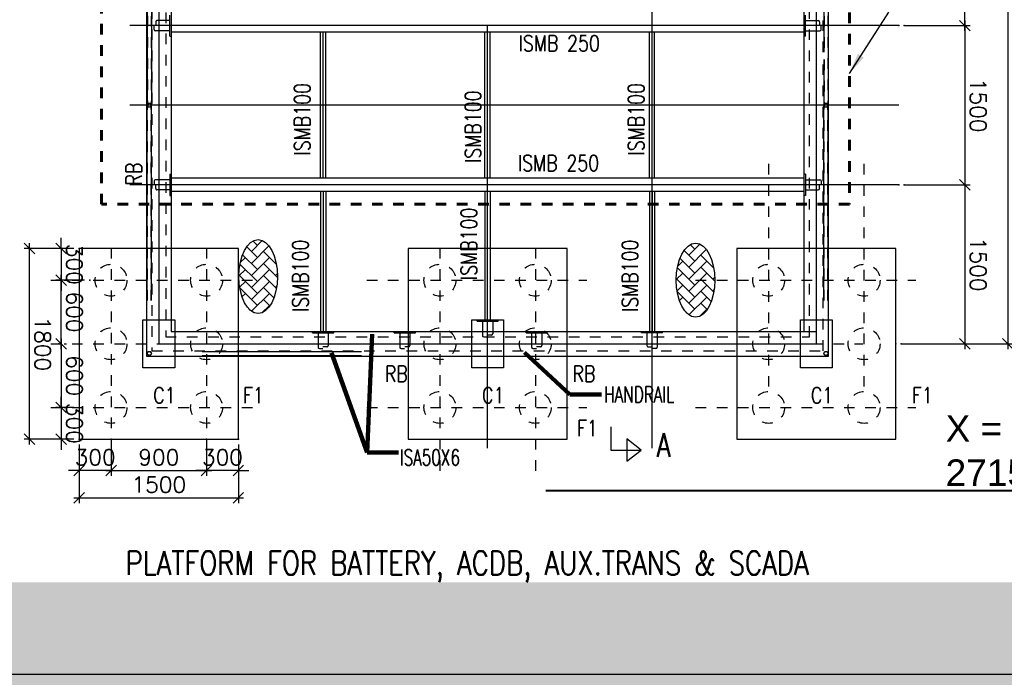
# Model space of a CAD drawing. Header units: inches. Extents: x 727810 to 1461440, y 2714588 to 5435005.
# Tile 201 of 233: x 729971 to 729981, y 2715907 to 2715913. Entities that reach past the tile are written whole.
import ezdxf

# ---------------------------------------------------------------- set-up
doc = ezdxf.new("R2010")
doc.units = ezdxf.units.IN
doc.header["$MEASUREMENT"] = 0
doc.linetypes.add('DIVIDEX2', pattern=[2.5, 1, -0.5, 0, -0.5, 0, -0.5])
doc.linetypes.add('HIDDEN', pattern=[0.375, 0.25, -0.125])
doc.layers.add('AM_5', color=3, linetype='Continuous', lineweight=15)
doc.layers.add('AM_8', color=1, linetype='Continuous', lineweight=15)
for name, color, linetype in [('DETAILS', 7, 'Continuous'), ('Emvee', 3, 'Continuous'), ('Inverter Room', 7, 'Continuous'), ('SCB', 7, 'Continuous'), ('SMB Cable', 7, 'Continuous')]:
    doc.layers.add(name, color=color, linetype=linetype)
doc.styles.add('RANJAN', font='romans.shx', dxfattribs={"width": 0.75})
doc.styles.add('ROMANS', font='ROMANS.shx', dxfattribs={"height": 10})
doc.styles.get("Standard").update_dxf_attribs({"font": 'arial.ttf'})
doc.dimstyles.new('DIM-', dxfattribs={"dimscale": 0, "dimtxt": 0.15, "dimasz": 0.15, "dimexe": 0, "dimexo": 0, "dimgap": 0.15, "dimtad": 1, "dimdec": 0, "dimlfac": 1000, "dimzin": 0, "dimdsep": 46, "dimtxsty": 'ROMANS', "dimblk": 'OBLIQUE', "dimcen": 0, "dimclrd": 6, "dimclre": 6, "dimclrt": 3, "dimadec": 0, "dimazin": 0, "dimtfac": 1, "dimtdec": 0, "dimtmove": 2, "dimatfit": 3, "dimfxl": 1, "dimtolj": 1, "dimtzin": 0, "dimarcsym": 2})
doc.dimstyles.new('ROMANS$0', dxfattribs={"dimscale": 100, "dimtxt": 100, "dimasz": 1, "dimexe": 0.5, "dimexo": 0.5, "dimgap": 0.5, "dimtad": 1, "dimdec": 0, "dimrnd": 5, "dimdsep": 46, "dimtxsty": 'ROMANS', "dimblk": 'OBLIQUE', "dimcen": 1, "dimdle": 0.5, "dimclrd": 6, "dimclre": 6, "dimclrt": 3, "dimadec": 0, "dimazin": 0, "dimtfac": 1, "dimtdec": 0, "dimtix": 1, "dimtmove": 0, "dimatfit": 3, "dimldrblk": 'OBLIQUE', "dimfxl": 1, "dimtolj": 1, "dimtzin": 0, "dimarcsym": 0})
doc.dimstyles.new('ROMANS$7', dxfattribs={"dimscale": 100, "dimtxt": 2.5, "dimasz": 2, "dimexe": 20, "dimexo": 20, "dimgap": 0.5, "dimtad": 1, "dimdec": 0, "dimrnd": 5, "dimzin": 0, "dimdsep": 46, "dimtxsty": 'ROMANS', "dimcen": 0.09, "dimdle": 20, "dimclrd": 256, "dimclre": 256, "dimclrt": 3, "dimadec": 0, "dimazin": 0, "dimtfac": 20, "dimtdec": 0, "dimtix": 1, "dimtmove": 2, "dimatfit": 3, "dimfxl": 1, "dimtolj": 1, "dimtzin": 0, "dimarcsym": 0})

# ---------------------------------------------------------------- blocks, each defined once
blk = doc.blocks.new('_Oblique')
at = {"color": 0, "linetype": 'ByBlock', "lineweight": -2}
blk.add_line((-0.5, -0.5), (0.5, 0.5), dxfattribs=at)
blk = doc.blocks.new('*D76')
at = {"layer": 'Inverter Room', "color": 6, "lineweight": -2, "ltscale": 0.5, "transparency": 16777216}
for p, q in [((2103215.3, -2331215.3), (2103768.5, -2331215.3)), ((2103718.5, -2332765.3), (2103718.5, -2331165.3)), ((2103215.3, -2332715.3), (2103768.5, -2332715.3))]:
    blk.add_line(p, q, dxfattribs=at)
at = {"layer": 'Inverter Room', "color": 0, "ltscale": 0.5, "transparency": 16777216}
for p in [(2103165.3, -2331215.3), (2103718.5, -2331215.3), (2103165.3, -2332715.3)]:
    blk.add_point(p, dxfattribs=at)
at = {"layer": 'Inverter Room', "color": 6, "lineweight": -2, "ltscale": 0.5, "transparency": 16777216, "xscale": 100, "yscale": 100, "zscale": 100}
for p, rotation in [((2103718.5, -2331215.3), 90), ((2103718.5, -2332715.3), 270)]:
    blk.add_blockref('_Oblique', p, dxfattribs=dict(at, rotation=rotation))
at = {"layer": 'Inverter Room', "color": 3, "ltscale": 0.5, "transparency": 16777216, "insert": (2103593.5, -2331965.3), "char_height": 150, "attachment_point": 5, "rotation": 90, "style": 'ROMANS'}
blk.add_mtext('\\A1;1500', dxfattribs=at)
blk = doc.blocks.new('*D77')
at = {"layer": 'DETAILS', "color": 6, "lineweight": -2, "ltscale": 0.5, "transparency": 16777216}
for p, q in [((2101365.3, -2332765.3), (2101365.3, -2333235.6)), ((2103165.3, -2332765.3), (2103165.3, -2333235.6)), ((2103215.3, -2333185.6), (2101315.3, -2333185.6))]:
    blk.add_line(p, q, dxfattribs=at)
at = {"layer": 'Inverter Room', "color": 0, "ltscale": 0.5, "transparency": 16777216}
for p in [(2101365.3, -2332715.3), (2103165.3, -2332715.3), (2101365.3, -2333185.6)]:
    blk.add_point(p, dxfattribs=at)
at = {"layer": 'DETAILS', "color": 6, "lineweight": -2, "ltscale": 0.5, "transparency": 16777216, "xscale": 100, "yscale": 100, "zscale": 100, "rotation": 180}
blk.add_blockref('_Oblique', (2101365.3, -2333185.6), dxfattribs=at)
at = {"layer": 'DETAILS', "color": 6, "lineweight": -2, "ltscale": 0.5, "transparency": 16777216, "xscale": 100, "yscale": 100, "zscale": 100}
blk.add_blockref('_Oblique', (2103165.3, -2333185.6), dxfattribs=at)
at = {"layer": 'DETAILS', "color": 3, "ltscale": 0.5, "transparency": 16777216, "insert": (2102265.3, -2333060.6), "char_height": 150, "attachment_point": 5, "style": 'ROMANS', "bg_fill": 3, "box_fill_scale": 1.25, "bg_fill_color": 256, "bg_fill_true_color": 13158600, "bg_fill_transparency": 0}
blk.add_mtext('\\A1;1800', dxfattribs=at)
blk = doc.blocks.new('*D78')
at = {"layer": 'Inverter Room', "color": 6, "lineweight": -2, "ltscale": 0.5, "transparency": 16777216}
for p, q in [((2102215.3, -2332886.1), (2102915.3, -2332886.1)), ((2102265.3, -2332858.3), (2102265.3, -2332836.1)), ((2102865.3, -2332858.3), (2102865.3, -2332836.1))]:
    blk.add_line(p, q, dxfattribs=at)
at = {"layer": 'Inverter Room', "color": 0, "ltscale": 0.5, "transparency": 16777216}
for p in [(2102265.3, -2332908.3), (2102865.3, -2332886.1), (2102865.3, -2332908.3)]:
    blk.add_point(p, dxfattribs=at)
at = {"layer": 'Inverter Room', "color": 6, "lineweight": -2, "ltscale": 0.5, "transparency": 16777216, "xscale": 100, "yscale": 100, "zscale": 100, "rotation": 180}
blk.add_blockref('_Oblique', (2102265.3, -2332886.1), dxfattribs=at)
at = {"layer": 'Inverter Room', "color": 6, "lineweight": -2, "ltscale": 0.5, "transparency": 16777216, "xscale": 100, "yscale": 100, "zscale": 100}
blk.add_blockref('_Oblique', (2102865.3, -2332886.1), dxfattribs=at)
at = {"layer": 'Inverter Room', "color": 3, "ltscale": 0.5, "transparency": 16777216, "insert": (2102565.3, -2332761.1), "char_height": 150, "attachment_point": 5, "style": 'ROMANS'}
blk.add_mtext('\\A1;600', dxfattribs=at)
blk = doc.blocks.new('*D79')
at = {"layer": 'Inverter Room', "color": 6, "lineweight": -2, "ltscale": 0.5, "transparency": 16777216}
for p, q in [((2103460.5, -2332415.3), (2103460.5, -2332315.3)), ((2103215.3, -2332415.3), (2103510.5, -2332415.3)), ((2103460.5, -2332415.3), (2103460.5, -2332715.3)), ((2103215.3, -2332715.3), (2103510.5, -2332715.3)), ((2103460.5, -2332715.3), (2103460.5, -2332815.3))]:
    blk.add_line(p, q, dxfattribs=at)
at = {"layer": 'Inverter Room', "color": 0, "ltscale": 0.5, "transparency": 16777216}
for p in [(2103165.3, -2332415.3), (2103165.3, -2332715.3), (2103460.5, -2332715.3)]:
    blk.add_point(p, dxfattribs=at)
at = {"layer": 'Inverter Room', "color": 6, "lineweight": -2, "ltscale": 0.5, "transparency": 16777216, "xscale": 100, "yscale": 100, "zscale": 100}
for p, rotation in [((2103460.5, -2332415.3), 270), ((2103460.5, -2332715.3), 90)]:
    blk.add_blockref('_Oblique', p, dxfattribs=dict(at, rotation=rotation))
at = {"layer": 'Inverter Room', "color": 3, "ltscale": 0.5, "transparency": 16777216, "insert": (2103335.5, -2332565.3), "char_height": 150, "attachment_point": 5, "rotation": 90, "style": 'ROMANS'}
blk.add_mtext('\\A1;300', dxfattribs=at)
blk = doc.blocks.new('*D91')
at = {"layer": 'Inverter Room', "color": 6, "lineweight": -2, "ltscale": 0.5, "transparency": 16777216}
for p, q in [((2101665.3, -2332666.5), (2101665.3, -2332936.4)), ((2101365.3, -2332765.3), (2101365.3, -2332936.4)), ((2101365.3, -2332886.4), (2101265.3, -2332886.4)), ((2101365.3, -2332886.4), (2101665.3, -2332886.4)), ((2101665.3, -2332886.4), (2101765.3, -2332886.4))]:
    blk.add_line(p, q, dxfattribs=at)
at = {"layer": 'Inverter Room', "color": 0, "ltscale": 0.5, "transparency": 16777216}
for p in [(2101665.3, -2332616.5), (2101365.3, -2332715.3), (2101665.3, -2332886.4)]:
    blk.add_point(p, dxfattribs=at)
at = {"layer": 'Inverter Room', "color": 6, "lineweight": -2, "ltscale": 0.5, "transparency": 16777216, "xscale": 100, "yscale": 100, "zscale": 100}
blk.add_blockref('_Oblique', (2101365.3, -2332886.4), dxfattribs=at)
at = {"layer": 'Inverter Room', "color": 6, "lineweight": -2, "ltscale": 0.5, "transparency": 16777216, "xscale": 100, "yscale": 100, "zscale": 100, "rotation": 180}
blk.add_blockref('_Oblique', (2101665.3, -2332886.4), dxfattribs=at)
at = {"layer": 'Inverter Room', "color": 3, "ltscale": 0.5, "transparency": 16777216, "insert": (2101515.3, -2332761.4), "char_height": 150, "attachment_point": 5, "style": 'ROMANS'}
blk.add_mtext('\\A1;300', dxfattribs=at)
blk = doc.blocks.new('*D92')
at = {"layer": 'Inverter Room', "color": 6, "lineweight": -2, "ltscale": 0.5, "transparency": 16777216}
for p, q in [((2102865.3, -2332765.3), (2102865.3, -2332936.1)), ((2103165.3, -2332765.3), (2103165.3, -2332936.1)), ((2102865.3, -2332886.1), (2102765.3, -2332886.1)), ((2102865.3, -2332886.1), (2103165.3, -2332886.1)), ((2103165.3, -2332886.1), (2103265.3, -2332886.1))]:
    blk.add_line(p, q, dxfattribs=at)
at = {"layer": 'Inverter Room', "color": 0, "ltscale": 0.5, "transparency": 16777216}
for p in [(2102865.3, -2332715.3), (2103165.3, -2332715.3), (2103165.3, -2332886.1)]:
    blk.add_point(p, dxfattribs=at)
at = {"layer": 'Inverter Room', "color": 6, "lineweight": -2, "ltscale": 0.5, "transparency": 16777216, "xscale": 100, "yscale": 100, "zscale": 100}
blk.add_blockref('_Oblique', (2102865.3, -2332886.1), dxfattribs=at)
at = {"layer": 'Inverter Room', "color": 6, "lineweight": -2, "ltscale": 0.5, "transparency": 16777216, "xscale": 100, "yscale": 100, "zscale": 100, "rotation": 180}
blk.add_blockref('_Oblique', (2103165.3, -2332886.1), dxfattribs=at)
at = {"layer": 'Inverter Room', "color": 3, "ltscale": 0.5, "transparency": 16777216, "insert": (2103015.3, -2332761.1), "char_height": 150, "attachment_point": 5, "style": 'ROMANS'}
blk.add_mtext('\\A1;300', dxfattribs=at)
blk = doc.blocks.new('*D80')
at = {"layer": 'Inverter Room', "color": 6, "lineweight": -2, "ltscale": 0.5, "transparency": 16777216}
for p, q in [((2102315.3, -2332886.1), (2101615.3, -2332886.1)), ((2101665.3, -2332858.3), (2101665.3, -2332836.1)), ((2102265.3, -2332858.3), (2102265.3, -2332836.1))]:
    blk.add_line(p, q, dxfattribs=at)
at = {"layer": 'Inverter Room', "color": 0, "ltscale": 0.5, "transparency": 16777216}
for p in [(2101665.3, -2332886.1), (2101665.3, -2332908.3), (2102265.3, -2332908.3)]:
    blk.add_point(p, dxfattribs=at)
at = {"layer": 'Inverter Room', "color": 6, "lineweight": -2, "ltscale": 0.5, "transparency": 16777216, "xscale": 100, "yscale": 100, "zscale": 100, "rotation": 180}
blk.add_blockref('_Oblique', (2101665.3, -2332886.1), dxfattribs=at)
at = {"layer": 'Inverter Room', "color": 6, "lineweight": -2, "ltscale": 0.5, "transparency": 16777216, "xscale": 100, "yscale": 100, "zscale": 100}
blk.add_blockref('_Oblique', (2102265.3, -2332886.1), dxfattribs=at)
at = {"layer": 'Inverter Room', "color": 3, "ltscale": 0.5, "transparency": 16777216, "insert": (2101965.3, -2332761.1), "char_height": 150, "attachment_point": 5, "style": 'ROMANS'}
blk.add_mtext('\\A1;600', dxfattribs=at)
blk = doc.blocks.new('*D81')
at = {"layer": 'AM_5', "color": 6, "lineweight": -2, "transparency": 16777216}
for p, q in [((2103215.3, -2331515.3), (2103510.5, -2331515.3)), ((2103460.5, -2332465.3), (2103460.5, -2331465.3)), ((2103215.3, -2332415.3), (2103510.5, -2332415.3))]:
    blk.add_line(p, q, dxfattribs=at)
at = {"layer": 'Inverter Room', "color": 0, "transparency": 16777216}
for p in [(2103165.3, -2331515.3), (2103460.5, -2331515.3), (2103165.3, -2332415.3)]:
    blk.add_point(p, dxfattribs=at)
at = {"layer": 'AM_5', "color": 6, "lineweight": -2, "transparency": 16777216, "xscale": 100, "yscale": 100, "zscale": 100}
for p, rotation in [((2103460.5, -2331515.3), 90), ((2103460.5, -2332415.3), 270)]:
    blk.add_blockref('_Oblique', p, dxfattribs=dict(at, rotation=rotation))
at = {"layer": 'AM_5', "color": 3, "transparency": 16777216, "insert": (2103335.5, -2331965.3), "char_height": 150, "attachment_point": 5, "rotation": 90, "style": 'ROMANS', "bg_fill": 3, "box_fill_scale": 1.25, "bg_fill_color": 256, "bg_fill_true_color": 13158600, "bg_fill_transparency": 0}
blk.add_mtext('\\A1;900', dxfattribs=at)
blk = doc.blocks.new('*D82')
at = {"layer": 'Inverter Room', "color": 6, "lineweight": -2, "ltscale": 0.5, "transparency": 16777216}
for p, q in [((2103460.5, -2331215.3), (2103460.5, -2331115.3)), ((2103215.3, -2331215.3), (2103510.5, -2331215.3)), ((2103460.5, -2331215.3), (2103460.5, -2331515.3)), ((2103215.3, -2331515.3), (2103510.5, -2331515.3)), ((2103460.5, -2331515.3), (2103460.5, -2331615.3))]:
    blk.add_line(p, q, dxfattribs=at)
at = {"layer": 'Inverter Room', "color": 0, "ltscale": 0.5, "transparency": 16777216}
for p in [(2103165.3, -2331215.3), (2103165.3, -2331515.3), (2103460.5, -2331515.3)]:
    blk.add_point(p, dxfattribs=at)
at = {"layer": 'Inverter Room', "color": 6, "lineweight": -2, "ltscale": 0.5, "transparency": 16777216, "xscale": 100, "yscale": 100, "zscale": 100}
for p, rotation in [((2103460.5, -2331215.3), 270), ((2103460.5, -2331515.3), 90)]:
    blk.add_blockref('_Oblique', p, dxfattribs=dict(at, rotation=rotation))
at = {"layer": 'Inverter Room', "color": 3, "ltscale": 0.5, "transparency": 16777216, "insert": (2103335.5, -2331365.3), "char_height": 150, "attachment_point": 5, "rotation": 90, "style": 'ROMANS'}
blk.add_mtext('\\A1;300', dxfattribs=at)
blk = doc.blocks.new('*D84')
at = {"layer": 'Inverter Room', "color": 6, "lineweight": -2, "ltscale": 0.5, "transparency": 16777216}
for p, q in [((2097765.3, -2324965.3), (2097765.3, -2323911.8)), ((2102265.3, -2324965.3), (2102265.3, -2323911.8)), ((2097715.3, -2323961.8), (2102315.3, -2323961.8))]:
    blk.add_line(p, q, dxfattribs=at)
at = {"layer": 'Inverter Room', "color": 0, "ltscale": 0.5, "transparency": 16777216}
for p in [(2102265.3, -2323961.8), (2097765.3, -2325015.3), (2102265.3, -2325015.3)]:
    blk.add_point(p, dxfattribs=at)
at = {"layer": 'Inverter Room', "color": 6, "lineweight": -2, "ltscale": 0.5, "transparency": 16777216, "xscale": 100, "yscale": 100, "zscale": 100, "rotation": 180}
blk.add_blockref('_Oblique', (2097765.3, -2323961.8), dxfattribs=at)
at = {"layer": 'Inverter Room', "color": 6, "lineweight": -2, "ltscale": 0.5, "transparency": 16777216, "xscale": 100, "yscale": 100, "zscale": 100}
blk.add_blockref('_Oblique', (2102265.3, -2323961.8), dxfattribs=at)
at = {"layer": 'Inverter Room', "color": 3, "ltscale": 0.5, "transparency": 16777216, "insert": (2100015.3, -2323836.8), "char_height": 150, "attachment_point": 5, "style": 'ROMANS'}
blk.add_mtext('\\A1;4500', dxfattribs=at)
blk = doc.blocks.new('*D86')
at = {"layer": 'DETAILS', "color": 6, "lineweight": -2, "ltscale": 0.5, "transparency": 16777216}
for p, q in [((2099315.3, -2324365.3), (2097715.3, -2324365.3)), ((2097765.3, -2324915.3), (2097765.3, -2324315.3)), ((2099265.3, -2324937.7), (2099265.3, -2324315.3))]:
    blk.add_line(p, q, dxfattribs=at)
at = {"layer": 'Inverter Room', "color": 0, "ltscale": 0.5, "transparency": 16777216}
for p in [(2097765.3, -2324365.3), (2097765.3, -2324965.3), (2099265.3, -2324987.7)]:
    blk.add_point(p, dxfattribs=at)
at = {"layer": 'DETAILS', "color": 6, "lineweight": -2, "ltscale": 0.5, "transparency": 16777216, "xscale": 100, "yscale": 100, "zscale": 100, "rotation": 180}
blk.add_blockref('_Oblique', (2097765.3, -2324365.3), dxfattribs=at)
at = {"layer": 'DETAILS', "color": 6, "lineweight": -2, "ltscale": 0.5, "transparency": 16777216, "xscale": 100, "yscale": 100, "zscale": 100}
blk.add_blockref('_Oblique', (2099265.3, -2324365.3), dxfattribs=at)
at = {"layer": 'DETAILS', "color": 3, "ltscale": 0.5, "transparency": 16777216, "insert": (2098515.3, -2324240.3), "char_height": 150, "attachment_point": 5, "style": 'ROMANS', "bg_fill": 3, "box_fill_scale": 1.25, "bg_fill_color": 256, "bg_fill_true_color": 13158600, "bg_fill_transparency": 0}
blk.add_mtext('\\A1;1500', dxfattribs=at)
blk = doc.blocks.new('*D74')
at = {"layer": 'DETAILS', "color": 6, "lineweight": -2, "ltscale": 0.5, "transparency": 16777216}
for p, q in [((2100715.3, -2324365.3), (2102315.3, -2324365.3)), ((2100765.3, -2324937.7), (2100765.3, -2324315.3)), ((2102265.3, -2324915.3), (2102265.3, -2324315.3))]:
    blk.add_line(p, q, dxfattribs=at)
at = {"layer": 'Inverter Room', "color": 0, "ltscale": 0.5, "transparency": 16777216}
for p in [(2102265.3, -2324365.3), (2100765.3, -2324987.7), (2102265.3, -2324965.3)]:
    blk.add_point(p, dxfattribs=at)
at = {"layer": 'DETAILS', "color": 6, "lineweight": -2, "ltscale": 0.5, "transparency": 16777216, "xscale": 100, "yscale": 100, "zscale": 100, "rotation": 180}
blk.add_blockref('_Oblique', (2100765.3, -2324365.3), dxfattribs=at)
at = {"layer": 'DETAILS', "color": 6, "lineweight": -2, "ltscale": 0.5, "transparency": 16777216, "xscale": 100, "yscale": 100, "zscale": 100}
blk.add_blockref('_Oblique', (2102265.3, -2324365.3), dxfattribs=at)
at = {"layer": 'DETAILS', "color": 3, "ltscale": 0.5, "transparency": 16777216, "insert": (2101515.3, -2324240.3), "char_height": 150, "attachment_point": 5, "style": 'ROMANS', "bg_fill": 3, "box_fill_scale": 1.25, "bg_fill_color": 256, "bg_fill_true_color": 13158600, "bg_fill_transparency": 0}
blk.add_mtext('\\A1;1500', dxfattribs=at)
blk = doc.blocks.new('*D75')
at = {"layer": 'DETAILS', "color": 6, "lineweight": -2, "ltscale": 0.5, "transparency": 16777216}
for p, q in [((2099215.3, -2324365.3), (2100815.3, -2324365.3)), ((2099265.3, -2324887.7), (2099265.3, -2324315.3)), ((2100765.3, -2324887.7), (2100765.3, -2324315.3))]:
    blk.add_line(p, q, dxfattribs=at)
at = {"layer": 'Inverter Room', "color": 0, "ltscale": 0.5, "transparency": 16777216}
for p in [(2100765.3, -2324365.3), (2099265.3, -2324937.7), (2100765.3, -2324937.7)]:
    blk.add_point(p, dxfattribs=at)
at = {"layer": 'DETAILS', "color": 6, "lineweight": -2, "ltscale": 0.5, "transparency": 16777216, "xscale": 100, "yscale": 100, "zscale": 100, "rotation": 180}
blk.add_blockref('_Oblique', (2099265.3, -2324365.3), dxfattribs=at)
at = {"layer": 'DETAILS', "color": 6, "lineweight": -2, "ltscale": 0.5, "transparency": 16777216, "xscale": 100, "yscale": 100, "zscale": 100}
blk.add_blockref('_Oblique', (2100765.3, -2324365.3), dxfattribs=at)
at = {"layer": 'DETAILS', "color": 3, "ltscale": 0.5, "transparency": 16777216, "insert": (2100015.3, -2324240.3), "char_height": 150, "attachment_point": 5, "style": 'ROMANS', "bg_fill": 3, "box_fill_scale": 1.25, "bg_fill_color": 256, "bg_fill_true_color": 13158600, "bg_fill_transparency": 0}
blk.add_mtext('\\A1;1500', dxfattribs=at)
blk = doc.blocks.new('bhcbhb')
at = {"layer": 'AM_8', "ltscale": 0.5}
h = blk.add_hatch(dxfattribs=at)
h.set_pattern_fill('AR-HBONE', color=256, scale=20, angle=90, style=0)
h.set_pattern_definition([(135, (-261281.35, -4301267.94), (-113.137085, 2e-14), [240, -80]), (225, (-261337.92, -4301211.37), (-113.137085, 2e-14), [240, -80])])
edge = h.paths.add_edge_path()
edge.add_ellipse((2101665.3, -2326904.8), major_axis=(-348.6, 0), ratio=0.521978, start_angle=191.45916, end_angle=459.29111)
edge.add_ellipse((2101665.3, -2326904.8), major_axis=(-348.6, 0), ratio=0.521978, start_angle=99.29111, end_angle=191.45916)
h = blk.add_hatch(dxfattribs=at)
h.set_pattern_fill('AR-HBONE', color=256, scale=20, angle=90, style=0)
h.set_pattern_definition([(135, (-261315.51, -4305391.94), (-113.137085, 2e-14), [240, -80]), (225, (-261372.075, -4305335.37), (-113.137085, 2e-14), [240, -80])])
edge = h.paths.add_edge_path()
edge.add_ellipse((2101631.2, -2331028.8), major_axis=(-348.6, 0), ratio=0.521978, start_angle=191.45916, end_angle=459.29111)
edge.add_ellipse((2101631.2, -2331028.8), major_axis=(-348.6, 0), ratio=0.521978, start_angle=99.29111, end_angle=191.45916)
at = {"layer": 'DETAILS', "linetype": 'DIVIDEX2', "ltscale": 0.5}
for p, q in [((2101665.3, -2326904.8), (2101665.3, -2324828.8)), ((2102865.3, -2326904.8), (2102865.3, -2324828.8)), ((2102669.2, -2325315.3), (2100567.2, -2325315.3)), ((2102265.3, -2327404.8), (2102265.3, -2325328.8)), ((2102669.2, -2326215.3), (2100567.2, -2326215.3)), ((2101665.3, -2330004.8), (2101665.3, -2327928.8)), ((2102265.3, -2330004.8), (2102265.3, -2327928.8)), ((2102865.3, -2330004.8), (2102865.3, -2327928.8)), ((2101361.4, -2328415.3), (2103463.4, -2328415.3)), ((2101361.4, -2329315.3), (2103463.4, -2329315.3)), ((2101361.4, -2331515.3), (2103547.7, -2331515.3)), ((2101361.4, -2332415.3), (2103547.7, -2332415.3))]:
    blk.add_line(p, q, dxfattribs=at)
at = {"layer": 'DETAILS', "ltscale": 0.5}
for p, q in [((2098174.4, -2325655.3), (2100014.8, -2325655.3)), ((2101856.2, -2325655.3), (2100015.8, -2325655.3)), ((2098174.4, -2325695.3), (2099515.3, -2325695.3)), ((2099585.3, -2325695.3), (2100014.8, -2325695.3)), ((2101856.2, -2325695.3), (2100015.8, -2325695.3)), ((2102336.2, -2331555.4), (2102336.2, -2330055.4)), ((2102376.2, -2331555.4), (2102376.2, -2330055.4)), ((2098174.4, -2332035.4), (2100014.8, -2332035.4)), ((2098174.4, -2332075.4), (2100014.8, -2332075.4)), ((2101856.2, -2332035.4), (2100015.8, -2332035.4)), ((2101856.2, -2332075.4), (2100015.8, -2332075.4))]:
    blk.add_line(p, q, dxfattribs=at)
at = {"layer": 'DETAILS', "linetype": 'HIDDEN', "lineweight": 60, "ltscale": 20}
blk.add_lwpolyline([(2098942.4, -2332504), (2098942.4, -2325454.7), (2100949.6, -2325454.7), (2100949.6, -2332504)], close=True, dxfattribs=at)
at = {"layer": 'DETAILS', "ltscale": 0.5}
for centre in [(2100015.3, -2325675.3), (2102356.2, -2325675.3), (2100015.3, -2332055.4), (2102356.2, -2332055.4)]:
    blk.add_circle(centre, 20, dxfattribs=at)
for centre in [(2101665.3, -2326904.8), (2101631.2, -2331028.8)]:
    blk.add_ellipse(centre, major_axis=(-348.6, 0), ratio=0.521978, dxfattribs=at)
at = {"layer": 'Inverter Room', "ltscale": 2}
for p, q in [((2099265.3, -2324987.7), (2099265.3, -2332237.4)), ((2100015.3, -2324987.7), (2100015.3, -2332237.4)), ((2100765.3, -2324987.7), (2100765.3, -2332237.4)), ((2103247.8, -2327315.3), (2096632.7, -2327315.3)), ((2100702.8, -2327315.3), (2099327.8, -2327315.3)), ((2100827.8, -2327315.3), (2102150.3, -2327315.3)), ((2103247.8, -2328865.3), (2099265.3, -2328865.3)), ((2099312.8, -2328865.3), (2099265.3, -2328865.3)), ((2100702.8, -2328865.3), (2099327.8, -2328865.3)), ((2100702.8, -2330415.3), (2099327.8, -2330415.3)), ((2100827.8, -2330415.3), (2102150.3, -2330415.3))]:
    blk.add_line(p, q, dxfattribs=at)
at = {"layer": 'Inverter Room', "color": 8, "linetype": 'HIDDEN', "ltscale": 2}
for p, q in [((2098172.8, -2325657.4), (2100006, -2325657.4)), ((2101857.9, -2325657.4), (2100024.7, -2325657.4)), ((2098174.4, -2325693.3), (2099515.3, -2325693.3)), ((2099585.3, -2325693.3), (2100006.1, -2325693.3)), ((2101856.2, -2325693.3), (2100024.6, -2325693.3)), ((2102338.2, -2331555.4), (2102338.2, -2330055.4)), ((2102374.2, -2331557), (2102374.2, -2330053.7)), ((2098172.8, -2332073.3), (2100006, -2332073.3)), ((2098174.4, -2332037.4), (2100006.1, -2332037.4)), ((2101856.2, -2332037.4), (2100024.6, -2332037.4)), ((2101857.9, -2332073.3), (2100024.7, -2332073.3))]:
    blk.add_line(p, q, dxfattribs=at)
at = {"layer": 'Inverter Room', "color": 2}
for p, q in [((2099217.6, -2325864.8), (2099217.6, -2325747.8)), ((2099228.9, -2325736.6), (2099267.4, -2325736.6)), ((2099301.8, -2325721.5), (2099268, -2325721.5)), ((2099313.1, -2325864.8), (2099313.1, -2325732.8)), ((2100717.6, -2325864.8), (2100717.6, -2325732.8)), ((2100728.9, -2325721.5), (2100762.7, -2325721.5)), ((2100801.8, -2325736.6), (2100763.2, -2325736.6)), ((2100813.1, -2325864.8), (2100813.1, -2325747.8)), ((2099310.1, -2325867.8), (2099220.6, -2325867.8)), ((2100720.6, -2325867.8), (2100810.1, -2325867.8)), ((2102162.3, -2327270.6), (2102162.3, -2327360.1)), ((2102165.3, -2327267.6), (2102297.4, -2327267.6)), ((2102293.6, -2327351.8), (2102293.6, -2327313.2)), ((2102308.6, -2327278.8), (2102308.6, -2327312.7)), ((2102165.3, -2327363.1), (2102282.3, -2327363.1)), ((2102162.3, -2328447.6), (2102162.3, -2328358.1)), ((2102165.3, -2328355.1), (2102282.3, -2328355.1)), ((2102293.6, -2328366.3), (2102293.6, -2328404.9)), ((2102165.3, -2328450.6), (2102297.4, -2328450.6)), ((2102308.6, -2328439.3), (2102308.6, -2328405.4)), ((2102162.3, -2329689.6), (2102162.3, -2329600.1)), ((2102165.3, -2329597.1), (2102282.3, -2329597.1)), ((2102293.6, -2329608.3), (2102293.6, -2329646.9)), ((2102308.6, -2329681.3), (2102308.6, -2329647.4)), ((2102165.3, -2329692.6), (2102297.4, -2329692.6)), ((2102162.3, -2330460.1), (2102162.3, -2330370.6)), ((2102165.3, -2330367.6), (2102282.3, -2330367.6)), ((2102293.6, -2330378.8), (2102293.6, -2330417.4)), ((2102165.3, -2330463.1), (2102297.4, -2330463.1)), ((2102308.6, -2330451.8), (2102308.6, -2330418)), ((2099217.6, -2331865.8), (2099217.6, -2331982.8)), ((2099310.1, -2331862.8), (2099220.6, -2331862.8)), ((2099313.1, -2331865.8), (2099313.1, -2331997.9)), ((2100717.6, -2331865.8), (2100717.6, -2331997.9)), ((2100720.6, -2331862.8), (2100810.1, -2331862.8)), ((2100813.1, -2331865.8), (2100813.1, -2331982.8)), ((2099228.9, -2331994.1), (2099267.4, -2331994.1)), ((2100801.8, -2331994.1), (2100763.2, -2331994.1)), ((2099301.8, -2332009.1), (2099268, -2332009.1)), ((2100728.9, -2332009.1), (2100762.7, -2332009.1))]:
    blk.add_line(p, q, dxfattribs=at)
at = {"layer": 'Inverter Room', "color": 4, "ltscale": 0.5}
for p, q in [((2099365.3, -2325867.8), (2099365.3, -2325879.8)), ((2100665.3, -2325867.8), (2100665.3, -2325879.8)), ((2100865.3, -2325867.8), (2100865.3, -2325879.8)), ((2099327.8, -2325880.3), (2099327.8, -2331850.3)), ((2100702.8, -2325880.3), (2100702.8, -2331850.3)), ((2100827.8, -2325880.3), (2100827.8, -2331850.3)), ((2102162.3, -2327215.3), (2102150.3, -2327215.3)), ((2100702.8, -2327290.3), (2099327.8, -2327290.3)), ((2100702.8, -2327340.3), (2099327.8, -2327340.3)), ((2100827.8, -2327290.3), (2102150.3, -2327290.3)), ((2100827.8, -2327340.3), (2102150.3, -2327340.3)), ((2102162.3, -2327415.3), (2102150.3, -2327415.3)), ((2102162.3, -2328302.8), (2102150.3, -2328302.8)), ((2102162.3, -2328502.8), (2102150.3, -2328502.8)), ((2102052.3, -2328765.3), (2102040.3, -2328765.3)), ((2100702.8, -2328840.3), (2099327.8, -2328840.3)), ((2100702.8, -2328890.3), (2099327.8, -2328890.3)), ((2100827.8, -2328840.3), (2102040.3, -2328840.3)), ((2100827.8, -2328890.3), (2102040.3, -2328890.3)), ((2102052.3, -2328965.3), (2102040.3, -2328965.3)), ((2102162.3, -2329544.8), (2102150.3, -2329544.8)), ((2102162.3, -2329744.8), (2102150.3, -2329744.8)), ((2102162.3, -2330315.3), (2102150.3, -2330315.3)), ((2100702.8, -2330390.3), (2099327.8, -2330390.3)), ((2100827.8, -2330390.3), (2102150.3, -2330390.3)), ((2100702.8, -2330440.3), (2099327.8, -2330440.3)), ((2100827.8, -2330440.3), (2102150.3, -2330440.3)), ((2102162.3, -2330515.3), (2102150.3, -2330515.3)), ((2099365.3, -2331862.8), (2099365.3, -2331850.8)), ((2100665.3, -2331862.8), (2100665.3, -2331850.8)), ((2100865.3, -2331862.8), (2100865.3, -2331850.8))]:
    blk.add_line(p, q, dxfattribs=at)
at = {"layer": 'Inverter Room'}
for p, q in [((2102052.3, -2328910.1), (2102052.3, -2328820.6)), ((2102055.3, -2328817.6), (2102172.3, -2328817.6)), ((2102183.6, -2328828.8), (2102183.6, -2328867.4)), ((2102055.3, -2328913.1), (2102187.4, -2328913.1)), ((2102198.6, -2328901.8), (2102198.6, -2328868))]:
    blk.add_line(p, q, dxfattribs=at)
at = {"layer": 'Inverter Room', "color": 4, "ltscale": 0.5}
for points in [[(2101365.3, -2325015.3), (2101365.3, -2326515.3), (2103165.3, -2326515.3), (2103165.3, -2325015.3)], [(2102380.3, -2332080.3), (2102380.3, -2325650.3), (2097650.3, -2325650.3), (2097650.3, -2332080.3)], [(2102150.3, -2331850.3), (2102150.3, -2325880.3), (2097880.3, -2325880.3), (2097880.3, -2331850.3)], [(2101365.3, -2328115.3), (2101365.3, -2329615.3), (2103165.3, -2329615.3), (2103165.3, -2328115.3)]]:
    blk.add_lwpolyline(points, close=True, dxfattribs=at)
at = {"layer": 'Inverter Room', "ltscale": 3}
for points in [[(2102490.3, -2325615.3), (2102490.3, -2325915.3), (2102040.3, -2325915.3), (2102040.3, -2325615.3)], [(2102490.3, -2328715.3), (2102490.3, -2329015.3), (2102040.3, -2329015.3), (2102040.3, -2328715.3)], [(2102490.3, -2331815.3), (2102490.3, -2332115.3), (2102040.3, -2332115.3), (2102040.3, -2331815.3)]]:
    blk.add_lwpolyline(points, close=True, dxfattribs=at)
at = {"layer": 'Inverter Room', "color": 8, "linetype": 'HIDDEN', "ltscale": 2}
for points in [[(2099515.3, -2325700.3), (2097700.3, -2325700.3), (2097700.3, -2332030.3), (2102330.3, -2332030.3), (2102330.3, -2325700.3), (2099585.3, -2325700.3)], [(2098740.3, -2331900.3), (2102200.3, -2331900.3), (2102200.3, -2325830.3), (2097830.3, -2325830.3), (2097830.3, -2331900.3), (2098665.3, -2331900.3)]]:
    blk.add_lwpolyline(points, dxfattribs=at)
at = {"layer": 'Inverter Room', "ltscale": 2}
blk.add_lwpolyline([(2102265.3, -2331965.3), (2102265.3, -2325765.3), (2097765.3, -2325765.3), (2097765.3, -2331965.3)], close=True, dxfattribs=at)
at = {"layer": 'Inverter Room', "color": 4, "ltscale": 0.5}
for points in [[(2102150.3, -2331815.3), (2102150.3, -2325765.3)], [(2099365.3, -2325867.8), (2099165.3, -2325867.8)], [(2100665.3, -2325867.8), (2100865.3, -2325867.8)], [(2102162.3, -2327215.3), (2102162.3, -2327415.3)], [(2102162.3, -2328502.8), (2102162.3, -2328302.8)], [(2102052.3, -2328965.3), (2102052.3, -2328765.3)], [(2102162.3, -2329744.8), (2102162.3, -2329544.8)], [(2102162.3, -2330515.3), (2102162.3, -2330315.3)], [(2099365.3, -2331862.8), (2099165.3, -2331862.8)], [(2100665.3, -2331862.8), (2100865.3, -2331862.8)]]:
    blk.add_lwpolyline(points, dxfattribs=at)
at = {"layer": 'Inverter Room', "color": 4, "linetype": 'Continuous'}
blk.add_lwpolyline([(2103048.3, -2327703.1), (2103268.3, -2327703.1), (2103268.3, -2327417.8), (2103162.7, -2327551.6), (2103370.5, -2327551.6), (2103268.3, -2327417.8)], dxfattribs=at)
at = {"layer": 'Inverter Room', "color": 8, "linetype": 'HIDDEN', "ltscale": 2}
for centre, radius in [((2101665.3, -2325315.3), 150), ((2102265.3, -2325315.3), 150), ((2102865.3, -2325315.3), 150), ((2100015.3, -2325675.3), 18), ((2102356.2, -2325675.3), 18), ((2101665.3, -2326215.3), 150), ((2102265.3, -2326215.3), 150), ((2102865.3, -2326215.3), 150), ((2101665.3, -2328415.3), 150), ((2102265.3, -2328415.3), 150), ((2102865.3, -2328415.3), 150), ((2101665.3, -2329315.3), 150), ((2102265.3, -2329315.3), 150), ((2102865.3, -2329315.3), 150), ((2101665.3, -2331515.3), 150), ((2102265.3, -2331515.3), 150), ((2102865.3, -2331515.3), 150), ((2100015.3, -2332055.4), 18), ((2102356.2, -2332055.4), 18), ((2101665.3, -2332415.3), 150), ((2102265.3, -2332415.3), 150), ((2102865.3, -2332415.3), 150)]:
    blk.add_circle(centre, radius, dxfattribs=at)
at = {"layer": 'Inverter Room', "color": 2}
for centre, radius, start, end in [((2099228.9, -2325747.8), 11.2, 90, 180), ((2099301.8, -2325732.8), 11.2, 0, 90), ((2100728.9, -2325732.8), 11.2, 90, 180), ((2100801.8, -2325747.8), 11.2, 360, 90), ((2099220.6, -2325864.8), 3, 180, 270), ((2099310.1, -2325864.8), 3, 270, 0), ((2100720.6, -2325864.8), 3, 180, 270), ((2100810.1, -2325864.8), 3, 270, 360), ((2102165.3, -2327270.6), 3, 90, 180), ((2102282.3, -2327351.8), 11.2, 270, 360), ((2102297.4, -2327278.8), 11.2, 360, 90), ((2102165.3, -2327360.1), 3, 180, 270), ((2102165.3, -2328358.1), 3, 90, 180), ((2102282.3, -2328366.3), 11.2, 0, 90), ((2102165.3, -2328447.6), 3, 180, 270), ((2102297.4, -2328439.3), 11.2, 270, 0), ((2102165.3, -2329600.1), 3, 90, 180), ((2102282.3, -2329608.3), 11.2, 0, 90), ((2102165.3, -2329689.6), 3, 180, 270), ((2102297.4, -2329681.3), 11.2, 270, 0), ((2102165.3, -2330370.6), 3, 90, 180), ((2102282.3, -2330378.8), 11.2, 0, 90), ((2102165.3, -2330460.1), 3, 180, 270), ((2102297.4, -2330451.8), 11.2, 270, 0), ((2099220.6, -2331865.8), 3, 90, 180), ((2099310.1, -2331865.8), 3, 0, 90), ((2100720.6, -2331865.8), 3, 90, 180), ((2100810.1, -2331865.8), 3, 0, 90), ((2099228.9, -2331982.8), 11.2, 180, 270), ((2100801.8, -2331982.8), 11.2, 270, 0), ((2099301.8, -2331997.9), 11.2, 270, 0), ((2100728.9, -2331997.9), 11.2, 180, 270)]:
    blk.add_arc(centre, radius, start, end, dxfattribs=at)
at = {"layer": 'Inverter Room'}
for centre, radius, start, end in [((2102055.3, -2328820.6), 3, 90, 180), ((2102172.3, -2328828.8), 11.2, 0, 90), ((2102055.3, -2328910.1), 3, 180, 270), ((2102187.4, -2328901.8), 11.2, 270, 0)]:
    blk.add_arc(centre, radius, start, end, dxfattribs=at)
at = {"layer": 'DETAILS', "color": 3, "style": 'ROMANS', "width": 0.8}
for s, rotation, p in [('ISMB100', 180, (2100490.5, -2327389.4)), ('ISMB100', 180, (2101966.8, -2327447.9)), ('ISMB 250', 90, (2099506.6, -2328573.1)), ('ISMB 250', 90, (2100636.5, -2328580.4)), ('RB', 90, (2102623, -2328064.4)), ('ISMB100', 180, (2100560.4, -2328928.1)), ('ISMB100', 180, (2101665.3, -2328966.8)), ('RB', 90, (2102623, -2329833.5)), ('ISMB100', 180, (2100490.5, -2330538.1)), ('ISMB100', 180, (2101966.8, -2330555.3)), ('RB', 180, (2100772.7, -2332126.2))]:
    blk.add_text(s, height=150, rotation=rotation, dxfattribs=at).set_placement(p)
at = {"layer": 'Inverter Room', "color": 3, "linetype": 'Continuous', "style": 'ROMANS', "width": 0.8}
for s, p in [('F1', (2102825.7, -2324864.4)), ('C1', (2102825.7, -2325817.8)), ('F1', (2103135.5, -2328021.6)), ('C1', (2102825.7, -2328917.8)), ('F1', (2102825.7, -2331170.8)), ('C1', (2102825.7, -2332017.8))]:
    blk.add_text(s, height=150, rotation=90, dxfattribs=at).set_placement(p)
at = {"layer": 'Inverter Room', "color": 3, "style": 'ROMANS', "width": 0.7}
for s, p in [('HANDRAIL', (2102818.3, -2327766.3)), ('ISA50X6', (2103411.2, -2329692.8))]:
    blk.add_text(s, height=150, rotation=90, dxfattribs=at).set_placement(p)
at = {"layer": 'Inverter Room', "color": 2, "linetype": 'Continuous', "ltscale": 0.6, "style": 'RANJAN', "width": 0.75}
blk.add_text('A', height=225, rotation=90, dxfattribs=at).set_placement((2103332.3, -2327269.6))
at = {"layer": 'Inverter Room', "ltscale": 0.5}
for base, p1, p2, angle, picture, middle in [((2102265.3, -2323961.8), (2097765.3, -2325015.3), (2102265.3, -2325015.3), 180, '*D84', (2100015.3, -2323836.8)), ((2103718.5, -2331215.3), (2103165.3, -2332715.3), (2103165.3, -2331215.3), 90, '*D76', (2103593.5, -2331965.3))]:
    dim = blk.add_linear_dim(base=base, p1=p1, p2=p2, angle=angle, dimstyle='ROMANS$0', override={"dimtxt": 150, "dimfxl": 0.75, "dimarcsym": 1}, dxfattribs=at)
    dim.commit()
    dim.dimension.update_dxf_attribs({"geometry": picture, "text_midpoint": middle})
at = {"layer": 'DETAILS', "ltscale": 100}
blk.add_leader([(2099717.3, -2325454.7), (2099137.7, -2325082.5)], dimstyle='ROMANS$7', override={"dimtxt": 150, "dimgap": 0.5, "dimtad": 0, "dimtfill": 1, "dimarcsym": 1}, dxfattribs=at)
at = {"layer": 'Inverter Room'}
for points in [[(2102346.4, -2328518.2), (2102741.7, -2328091), (2102741.7, -2327793)], [(2102349.6, -2330336.9), (2103291.6, -2330001.8), (2103291.6, -2329703.9)], [(2102175.8, -2329954.2), (2103291.6, -2330001.8)]]:
    blk.add_leader(points, dimstyle='DIM-', override={"dimscale": 50, "dimtxt": 2.5, "dimasz": 2.3, "dimexe": 1, "dimexo": 1, "dimgap": 0.5, "dimtad": 0, "dimdle": 1, "dimlwd": 65535, "dimlwe": 65535}, dxfattribs=at)
at = {"layer": 'DETAILS', "ltscale": 0.5}
for base, p1, p2, picture, middle in [((2097765.3, -2324365.3), (2099265.3, -2324987.7), (2097765.3, -2324965.3), '*D86', (2098515.3, -2324240.3)), ((2102265.3, -2324365.3), (2100765.3, -2324987.7), (2102265.3, -2324965.3), '*D74', (2101515.3, -2324240.3)), ((2101365.3, -2333185.6), (2103165.3, -2332715.3), (2101365.3, -2332715.3), '*D77', (2102265.3, -2333060.6))]:
    dim = blk.add_linear_dim(base=base, p1=p1, p2=p2, angle=180, dimstyle='ROMANS$0', override={"dimtxt": 150, "dimtfill": 1, "dimarcsym": 1}, dxfattribs=at)
    dim.commit()
    dim.dimension.update_dxf_attribs({"geometry": picture, "text_midpoint": middle})
at = {"layer": 'DETAILS', "linetype": 'DIVIDEX2', "ltscale": 0.5}
for p, q in [((2101665.3, -2332983.2), (2101665.3, -2331028.8)), ((2102265.3, -2332983.2), (2102265.3, -2331028.8)), ((2102865.3, -2332983.2), (2102865.3, -2331028.8))]:
    blk.add_line(p, q, dxfattribs=at)
at = {"layer": 'Inverter Room', "color": 4, "ltscale": 0.5}
blk.add_lwpolyline([(2101365.3, -2331215.3), (2101365.3, -2332715.3), (2103165.3, -2332715.3), (2103165.3, -2331215.3)], close=True, dxfattribs=at)
at = {"layer": 'DETAILS', "ltscale": 0.5}
dim = blk.add_linear_dim(base=(2100765.3, -2324365.3), p1=(2099265.3, -2324937.7), p2=(2100765.3, -2324937.7), angle=180, dimstyle='ROMANS$0', override={"dimtxt": 150, "dimtfill": 1, "dimarcsym": 1}, dxfattribs=at)
dim.commit()
dim.dimension.update_dxf_attribs({"geometry": '*D75', "text_midpoint": (2100015.3, -2324240.3)})
at = {"layer": 'Inverter Room', "ltscale": 0.5}
for base, p1, p2, angle, picture, middle in [((2103460.5, -2332715.3), (2103165.3, -2332415.3), (2103165.3, -2332715.3), 90, '*D79', (2103335.5, -2332565.3)), ((2101665.3, -2332886.4), (2101365.3, -2332715.3), (2101665.3, -2332616.5), 180, '*D91', (2101515.3, -2332761.4)), ((2102865.3, -2332886.1), (2102265.3, -2332908.3), (2102865.3, -2332908.3), 180, '*D78', (2102565.3, -2332761.1)), ((2103165.3, -2332886.1), (2102865.3, -2332715.3), (2103165.3, -2332715.3), 180, '*D92', (2103015.3, -2332761.1))]:
    dim = blk.add_linear_dim(base=base, p1=p1, p2=p2, angle=angle, dimstyle='ROMANS$0', override={"dimtxt": 150, "dimfxl": 0.75, "dimarcsym": 1}, dxfattribs=at)
    dim.commit()
    dim.dimension.update_dxf_attribs({"geometry": picture, "text_midpoint": middle})
dim = blk.add_linear_dim(base=(2101665.3, -2332886.1), p1=(2102265.3, -2332908.3), p2=(2101665.3, -2332908.3), dimstyle='ROMANS$0', override={"dimtxt": 150, "dimfxl": 0.75, "dimarcsym": 1}, dxfattribs=at)
dim.commit()
dim.dimension.update_dxf_attribs({"geometry": '*D80', "text_midpoint": (2101965.3, -2332761.1)})
at = {"layer": 'AM_5'}
dim = blk.add_linear_dim(base=(2103460.5, -2331515.3), p1=(2103165.3, -2332415.3), p2=(2103165.3, -2331515.3), angle=90, dimstyle='ROMANS$0', override={"dimtxt": 150, "dimpost": '', "dimtfill": 1, "dimarcsym": 1}, dxfattribs=at)
dim.commit()
dim.dimension.update_dxf_attribs({"geometry": '*D81', "text_midpoint": (2103335.5, -2331965.3)})
at = {"layer": 'Inverter Room', "ltscale": 0.5}
dim = blk.add_linear_dim(base=(2103460.5, -2331515.3), p1=(2103165.3, -2331215.3), p2=(2103165.3, -2331515.3), angle=90, dimstyle='ROMANS$0', override={"dimtxt": 150, "dimfxl": 0.75, "dimarcsym": 1}, dxfattribs=at)
dim.commit()
dim.dimension.update_dxf_attribs({"geometry": '*D82', "text_midpoint": (2103335.5, -2331365.3)})

msp = doc.modelspace()

# ---------------------------------------------------------------- linework, layer by layer
at = {"layer": 'Emvee', "color": 3}
msp.add_line((730005.58441, 2715907.03009, -0.296), (729965.93867, 2715907.03009, -0.296), dxfattribs=at)

# ---------------------------------------------------------------- block references
at = {"layer": 'DETAILS', "xscale": 0.000999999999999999, "yscale": 0.000999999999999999, "zscale": 0.000999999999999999, "rotation": 270}
msp.add_blockref('bhcbhb', (732304.61593, 2718012.41273, -0.148), dxfattribs=at)

# ---------------------------------------------------------------- texts
at = {"layer": 'Emvee', "color": 3, "style": 'ROMANS', "width": 0.8}
msp.add_text('PLATFORM FOR BATTERY, ACDB, AUX.TRANS & SCADA', height=0.225, dxfattribs=at).set_placement((729972.33788, 2715907.9679, -0.148))

# ---------------------------------------------------------------- next in the draw order: linework, layer by layer
at = {"layer": 'DETAILS', "color": 6, "lineweight": 40}
msp.add_lwpolyline([(730018.86494, 2715888.27721), (730018.86494, 2715908.76058), (729976.2981, 2715908.76058)], dxfattribs=at)
at = {"layer": 'SMB Cable', "color": 3, "const_width": 1}
msp.add_lwpolyline([(730084.17328, 2715742.02807), (730084.17328, 2715770.00592), (730051.63012, 2715770.00592), (730051.63012, 2715811.70746), (730020.55178, 2715811.70746), (730020.55178, 2715840.03076), (729988.69886, 2715840.03076), (729988.69886, 2715874.9534), (729956.01255, 2715874.9534), (729956.01255, 2715907.39985), (730021.03714, 2715907.39985), (730021.03714, 2715944.08328), (730021.34494, 2715942.48331), (730021.34494, 2715961.86788)], dxfattribs=at)

# ---------------------------------------------------------------- next in the draw order: texts
at = {"layer": 'SCB', "color": 3, "lineweight": 40, "insert": (729980.0688, 2715909.47403), "char_height": 0.25, "width": 3.4874099, "attachment_point": 1}
msp.add_mtext('X = 729978.85     Y = 2715910.15 ', dxfattribs=at)
msp.add_mtext('X = 729978.85     Y = 2715910.15 ', dxfattribs=at)

# ---------------------------------------------------------------- next in the draw order: leaders
at = {"layer": 'Inverter Room', "ltscale": 0.5}
for points in [[(729921.17404, 2716080.99473, -0.00833), (729921.67571, 2716080.17659, -0.00833), (729922.00586, 2716080.18196, -0.00833)], [(729987.25058, 2715923.0474, -0.148), (729987.00986, 2715922.0644, -0.148), (729986.44326, 2715922.07205, -0.148)]]:
    msp.add_leader(points, dimstyle='ROMANS$7', override={"dimtxt": 150, "dimgap": 0.5, "dimtad": 0, "dimtfill": 1, "dimarcsym": 1}, dxfattribs=at)

doc.saveas('drawing.dxf')
